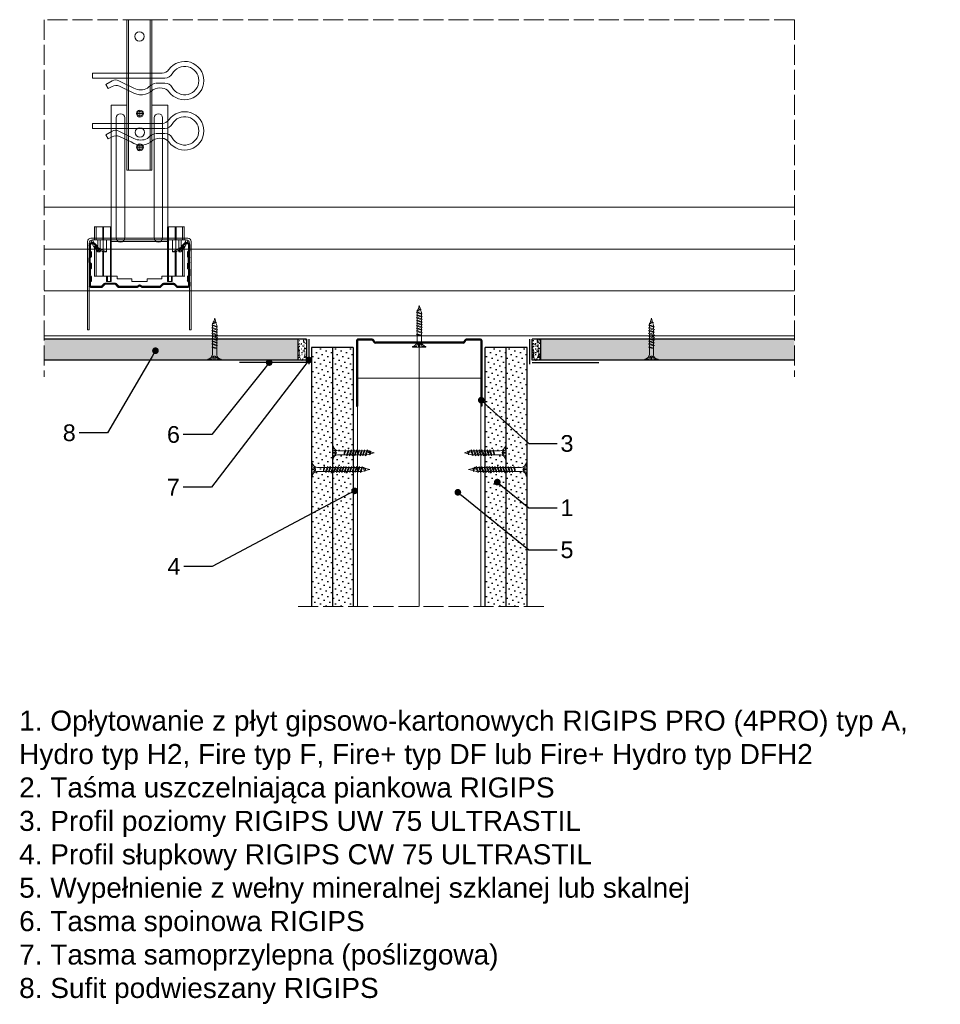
# Model space of a CAD drawing. Header units: millimetres. Extents: x -433 to 2665, y 556 to 2052.
# Tile 3 of 6: x 853 to 1405, y 556 to 1146. Entities that reach past the tile are written whole.
import ezdxf
from ezdxf import colors
from ezdxf.entities.mleader import LeaderData, LeaderLine
from ezdxf.math import Vec2, Vec3

# ---------------------------------------------------------------- set-up
doc = ezdxf.new("R2010")
doc.units = ezdxf.units.MM
doc.linetypes.add('ACAD_ISO02W100', pattern=[15, 12, -3])
for name, color, linetype, lineweight in [('_ISOVER WELNA', 7, 'BATTING', 9), ('_RIGIPS AKCESORIA', 7, 'Continuous', 18), ('_RIGIPS G-K', 7, 'Continuous', 25), ('_RIGIPS PROFIL', 7, 'Continuous', 18), ('KRESKOWANIE', 7, 'Continuous', 9), ('PRZERYWANA', 7, 'ACAD_ISO02W100', 9)]:
    doc.layers.add(name, color=color, linetype=linetype, lineweight=lineweight)
doc.styles.get("Standard").update_dxf_attribs({"font": 'arial.ttf'})
doc.linetypes.add('BATTING', pattern='A,0.00254,-2.54,[134,ltypeshp.shx,S=2.54,R=0,X=-2.54,Y=0],-5.08,[134,ltypeshp.shx,S=2.54,R=180,X=2.54,Y=0],-2.54', length=10.16254)
pattern_1 = [(225, (-1198.1283, -61.4716), (1.122532, -3.367596), [0, -3.175])]
pattern_2 = [(225, (-1094.1283, -61.4716), (1.122532, -3.367596), [0, -3.175])]

# ---------------------------------------------------------------- blocks, each defined once
blk = doc.blocks.new('CD 60 ULTRASTIL')
h = blk.add_hatch()
h.set_pattern_fill('ANSI31', color=256, scale=0.3, style=0)
h.paths.add_polyline_path([(542.88, 684.5, -0.302776), (543.49, 684.5), (544.54, 683.79, 0.148069), (544.85, 683.7), (555.42, 683.7, 0.198912), (555.81, 683.86), (557.38, 685.44, -0.198912), (557.77, 685.6), (563.59, 685.6, -0.198912), (563.98, 685.44), (565.55, 683.86, 0.198912), (565.94, 683.7), (572.18, 683.7, 0.414214), (573.18, 684.7), (573.18, 686.74, 0.198912), (573.02, 687.12), (572.74, 687.4, -0.198912), (572.58, 687.79), (572.58, 689.87, -0.198912), (572.74, 690.26), (573.02, 690.54, 0.198912), (573.18, 690.93), (573.18, 694.47, 0.198912), (573.02, 694.86), (572.74, 695.14, -0.198912), (572.58, 695.53), (572.58, 697.61, -0.198912), (572.74, 698), (573.02, 698.28, 0.198912), (573.18, 698.67), (573.18, 701.47, 0.198912), (573.02, 701.86), (572.74, 702.14, -0.198912), (572.58, 702.53), (572.58, 704.61, -0.198912), (572.74, 705), (573.02, 705.28, 0.198912), (573.18, 705.67), (573.18, 708.9, 0.666128), (570.12, 710.18), (568.55, 708.63), (568.93, 708.24), (570.5, 709.79, -0.666128), (572.63, 708.9), (572.63, 705.9, -0.198912), (572.47, 705.51), (572.19, 705.23, 0.198912), (572.03, 704.84), (572.03, 702.3, 0.198912), (572.19, 701.91), (572.47, 701.63, -0.198912), (572.63, 701.25), (572.63, 698.9, -0.198912), (572.47, 698.51), (572.19, 698.23, 0.198912), (572.03, 697.84), (572.03, 695.3, 0.198912), (572.19, 694.91), (572.47, 694.63, -0.198912), (572.63, 694.25), (572.63, 691.16, -0.198912), (572.47, 690.77), (572.19, 690.49, 0.198912), (572.03, 690.1), (572.03, 687.56, 0.198912), (572.19, 687.17), (572.47, 686.9, -0.198912), (572.63, 686.51), (572.63, 684.7, -0.414214), (572.18, 684.25), (566.17, 684.25, -0.198912), (565.78, 684.41), (564.2, 685.99, 0.198912), (563.82, 686.15), (557.55, 686.15, 0.198912), (557.16, 685.99), (555.58, 684.41, -0.198912), (555.19, 684.25), (545.01, 684.25, -0.148069), (544.71, 684.34), (543.49, 685.16, 0.302776), (542.88, 685.16), (541.65, 684.34, -0.148069), (541.35, 684.25), (531.17, 684.25, -0.198912), (530.78, 684.41), (529.2, 685.99, 0.198912), (528.82, 686.15), (522.55, 686.15, 0.198912), (522.16, 685.99), (520.58, 684.41, -0.198912), (520.19, 684.25), (514.18, 684.25, -0.414214), (513.73, 684.7), (513.73, 686.51, -0.198912), (513.89, 686.9), (514.17, 687.17, 0.198912), (514.33, 687.56), (514.33, 690.1, 0.198912), (514.17, 690.49), (513.89, 690.77, -0.198912), (513.73, 691.16), (513.73, 694.25, -0.198912), (513.89, 694.63), (514.17, 694.91, 0.198912), (514.33, 695.3), (514.33, 697.84, 0.198912), (514.17, 698.23), (513.89, 698.51, -0.198912), (513.73, 698.9), (513.73, 701.25, -0.198912), (513.89, 701.63), (514.17, 701.91, 0.198912), (514.33, 702.3), (514.33, 704.84, 0.198912), (514.17, 705.23), (513.89, 705.51, -0.198912), (513.73, 705.9), (513.73, 708.9, -0.666128), (515.86, 709.79), (517.43, 708.24), (517.81, 708.63), (516.25, 710.18, 0.666128), (513.18, 708.9), (513.18, 705.67, 0.198912), (513.34, 705.28), (513.62, 705, -0.198912), (513.78, 704.61), (513.78, 702.53, -0.198912), (513.62, 702.14), (513.34, 701.86, 0.198912), (513.18, 701.47), (513.18, 698.67, 0.198912), (513.34, 698.28), (513.62, 698, -0.198912), (513.78, 697.61), (513.78, 695.53, -0.198912), (513.62, 695.14), (513.34, 694.86, 0.198912), (513.18, 694.47), (513.18, 690.93, 0.198912), (513.34, 690.54), (513.62, 690.26, -0.198912), (513.78, 689.87), (513.78, 687.79, -0.198912), (513.62, 687.4), (513.34, 687.12, 0.198912), (513.18, 686.74), (513.18, 684.7, 0.414214), (514.18, 683.7), (520.42, 683.7, 0.198912), (520.81, 683.86), (522.38, 685.44, -0.198912), (522.77, 685.6), (528.59, 685.6, -0.198912), (528.98, 685.44), (530.55, 683.86, 0.198912), (530.94, 683.7), (541.51, 683.7, 0.148069), (541.82, 683.79)])
for p, q in [((513.18, 708.9), (513.18, 705.67)), ((513.73, 708.9), (513.73, 705.9)), ((515.86, 709.79), (517.43, 708.24)), ((516.25, 710.18), (517.81, 708.63)), ((517.43, 708.24), (517.81, 708.63)), ((570.12, 710.18), (568.55, 708.63)), ((568.93, 708.24), (568.55, 708.63)), ((570.5, 709.79), (568.93, 708.24)), ((572.63, 708.9), (572.63, 705.9)), ((573.18, 708.9), (573.18, 705.67)), ((513.18, 698.67), (513.18, 701.47)), ((513.34, 705.28), (513.62, 705)), ((513.34, 701.86), (513.62, 702.14)), ((513.78, 704.61), (513.78, 702.53)), ((513.89, 705.51), (514.17, 705.23)), ((513.89, 701.63), (514.17, 701.91)), ((514.33, 704.84), (514.33, 702.3)), ((572.03, 704.84), (572.03, 702.3)), ((572.47, 705.51), (572.19, 705.23)), ((572.47, 701.63), (572.19, 701.91)), ((572.58, 704.61), (572.58, 702.53)), ((573.02, 705.28), (572.74, 705)), ((573.02, 701.86), (572.74, 702.14)), ((573.18, 698.67), (573.18, 701.47)), ((513.34, 698.28), (513.62, 698)), ((513.73, 698.9), (513.73, 701.25)), ((513.78, 697.61), (513.78, 695.53)), ((513.89, 698.51), (514.17, 698.23)), ((514.33, 697.84), (514.33, 695.3)), ((572.03, 697.84), (572.03, 695.3)), ((572.47, 698.51), (572.19, 698.23)), ((572.58, 697.61), (572.58, 695.53)), ((572.63, 698.9), (572.63, 701.25)), ((573.02, 698.28), (572.74, 698)), ((513.18, 694.47), (513.18, 690.93)), ((513.34, 694.86), (513.62, 695.14)), ((513.34, 690.54), (513.62, 690.26)), ((513.73, 694.25), (513.73, 691.16)), ((513.78, 689.87), (513.78, 687.79)), ((513.89, 694.63), (514.17, 694.91)), ((513.89, 690.77), (514.17, 690.49)), ((514.33, 690.1), (514.33, 687.56)), ((572.03, 690.1), (572.03, 687.56)), ((572.47, 694.63), (572.19, 694.91)), ((572.47, 690.77), (572.19, 690.49)), ((572.58, 689.87), (572.58, 687.79)), ((572.63, 694.25), (572.63, 691.16)), ((573.02, 694.86), (572.74, 695.14)), ((573.02, 690.54), (572.74, 690.26)), ((573.18, 694.47), (573.18, 690.93)), ((513.18, 686.74), (513.18, 684.7)), ((513.34, 687.12), (513.62, 687.4)), ((513.73, 686.51), (513.73, 684.7)), ((513.89, 686.9), (514.17, 687.17)), ((514.18, 684.25), (520.19, 684.25)), ((520.58, 684.41), (522.16, 685.99)), ((520.81, 683.86), (522.38, 685.44)), ((522.55, 686.15), (528.82, 686.15)), ((528.59, 685.6), (522.77, 685.6)), ((530.55, 683.86), (528.98, 685.44)), ((530.78, 684.41), (529.2, 685.99)), ((531.17, 684.25), (541.35, 684.25)), ((541.65, 684.34), (542.88, 685.16)), ((541.82, 683.79), (542.88, 684.5)), ((544.71, 684.34), (543.49, 685.16)), ((544.54, 683.79), (543.49, 684.5)), ((545.01, 684.25), (555.19, 684.25)), ((555.58, 684.41), (557.16, 685.99)), ((555.81, 683.86), (557.38, 685.44)), ((557.55, 686.15), (563.82, 686.15)), ((557.77, 685.6), (563.59, 685.6)), ((565.55, 683.86), (563.98, 685.44)), ((565.78, 684.41), (564.2, 685.99)), ((566.17, 684.25), (572.18, 684.25)), ((572.47, 686.9), (572.19, 687.17)), ((572.63, 686.51), (572.63, 684.7)), ((573.02, 687.12), (572.74, 687.4)), ((573.18, 686.74), (573.18, 684.7)), ((514.18, 683.7), (520.42, 683.7)), ((530.94, 683.7), (541.51, 683.7)), ((544.85, 683.7), (555.42, 683.7)), ((565.94, 683.7), (572.18, 683.7))]:
    blk.add_line(p, q)
for centre, radius, start, end in [((514.98, 708.9), 1.8, 45.32514, 180), ((514.98, 708.9), 1.25, 45.32514, 180), ((571.38, 708.9), 1.8, 360, 134.67486), ((571.38, 708.9), 1.25, 360, 134.67486), ((513.73, 705.67), 0.55, 180, 225), ((513.73, 701.47), 0.55, 135, 180), ((513.23, 704.61), 0.55, 0, 45), ((513.23, 702.53), 0.55, 315, 0), ((514.28, 705.9), 0.55, 180, 225), ((514.28, 701.25), 0.55, 135, 180), ((513.78, 704.84), 0.55, 0, 45), ((513.78, 702.3), 0.55, 315, 0), ((572.58, 704.84), 0.55, 135, 180), ((572.58, 702.3), 0.55, 180, 225), ((572.08, 705.9), 0.55, 315, 0), ((572.08, 701.25), 0.55, 0, 45), ((573.13, 704.61), 0.55, 135, 180), ((573.13, 702.53), 0.55, 180, 225), ((572.63, 705.67), 0.55, 315, 0), ((572.63, 701.47), 0.55, 0, 45), ((513.73, 698.67), 0.55, 180, 225), ((513.23, 697.61), 0.55, 360, 45), ((514.28, 698.9), 0.55, 180, 225), ((513.78, 697.84), 0.55, 0, 45), ((572.58, 697.84), 0.55, 135, 180), ((572.08, 698.9), 0.55, 315, 0), ((573.13, 697.61), 0.55, 135, 180), ((572.63, 698.67), 0.55, 315, 0), ((513.73, 694.47), 0.55, 135, 180), ((513.73, 690.93), 0.55, 180, 225), ((513.23, 695.53), 0.55, 315, 0), ((513.23, 689.87), 0.55, 0, 45), ((514.28, 694.25), 0.55, 135, 180), ((514.28, 691.16), 0.55, 180, 225), ((513.78, 695.3), 0.55, 315, 0), ((513.78, 690.1), 0.55, 360, 45), ((572.58, 695.3), 0.55, 180, 225), ((572.58, 690.1), 0.55, 135, 180), ((572.08, 694.25), 0.55, 0, 45), ((572.08, 691.16), 0.55, 315, 0), ((573.13, 695.53), 0.55, 180, 225), ((573.13, 689.87), 0.55, 135, 180), ((572.63, 694.47), 0.55, 0, 45), ((572.63, 690.93), 0.55, 315, 0), ((513.73, 686.74), 0.55, 135, 180), ((514.18, 684.7), 1, 180, 270), ((513.23, 687.79), 0.55, 315, 0), ((514.28, 686.51), 0.55, 135, 180), ((514.18, 684.7), 0.45, 180, 270), ((513.78, 687.56), 0.55, 315, 360), ((520.19, 684.8), 0.55, 270, 315), ((520.42, 684.25), 0.55, 270, 315), ((522.55, 685.6), 0.55, 90, 135), ((522.77, 685.05), 0.55, 90, 135), ((528.59, 685.05), 0.55, 45, 90), ((528.82, 685.6), 0.55, 45, 90), ((530.94, 684.25), 0.55, 225, 270), ((531.17, 684.8), 0.55, 225, 270), ((541.35, 684.8), 0.55, 270, 303.69007), ((541.51, 684.25), 0.55, 270, 303.69007), ((543.18, 684.7), 0.55, 56.30993, 123.69007), ((543.18, 684.04), 0.55, 56.30993, 123.69007), ((544.85, 684.25), 0.55, 236.30993, 270), ((545.01, 684.8), 0.55, 236.30993, 270), ((555.19, 684.8), 0.55, 270, 315), ((555.42, 684.25), 0.55, 270, 315), ((557.55, 685.6), 0.55, 90, 135), ((557.77, 685.05), 0.55, 90, 135), ((563.59, 685.05), 0.55, 45, 90), ((563.82, 685.6), 0.55, 45, 90), ((565.94, 684.25), 0.55, 225, 270), ((566.17, 684.8), 0.55, 225, 270), ((572.58, 687.56), 0.55, 180, 225), ((572.18, 684.7), 1, 270, 0), ((572.18, 684.7), 1, 270, 360), ((572.18, 684.7), 0.45, 270, 360), ((572.08, 686.51), 0.55, 360, 45), ((573.13, 687.79), 0.55, 180, 225), ((572.63, 686.74), 0.55, 360, 45)]:
    blk.add_arc(centre, radius, start, end)
blk = doc.blocks.new('wieszak noniuszowy widok')
for p, q in [((367.75, 93.63), (382.75, 93.63)), ((367.75, 3.63), (367.75, 93.63)), ((368.75, 3.63), (368.75, 93.63)), ((381.75, 3.63), (381.75, 93.63)), ((382.75, 3.63), (382.75, 93.63)), ((367.75, 42.47), (358.34, 42.47)), ((358.34, -30.29), (358.34, 42.47)), ((392.15, 42.47), (382.75, 42.47)), ((392.15, 42.47), (392.15, -30.29)), ((392.15, 42.47), (392.15, -30.29)), ((372.87, 37.38), (376.99, 37.38)), ((374.93, 39.42), (374.93, 35.32)), ((361.34, -36.95), (361.34, 34.79)), ((361.34, 34.79), (361.34, -36.95)), ((366.47, 34.79), (366.47, -36.95)), ((366.47, -36.95), (366.47, 34.79)), ((384.02, -36.95), (384.02, 34.79)), ((384.02, 34.79), (384.02, -36.95)), ((389.14, 34.79), (389.14, -36.95)), ((389.14, 34.79), (389.14, -36.95)), ((374.93, 19.27), (374.93, 15.17)), ((372.87, 17.23), (376.99, 17.23)), ((367.75, 3.63), (382.75, 3.63)), ((348.22, -30.29), (358.37, -30.29)), ((348.44, -30.29), (348.44, -38.17)), ((349.43, -30.29), (349.43, -38.17)), ((353.28, -30.29), (353.28, -38.17)), ((353.8, -30.29), (353.8, -38.17)), ((357.85, -30.29), (357.85, -63.08)), ((358.37, -30.29), (358.37, -63.08)), ((392.13, -30.29), (392.13, -63.08)), ((392.15, -30.29), (392.15, -60.01)), ((392.15, -30.29), (392.15, -60.01)), ((402.37, -30.29), (392.16, -30.29)), ((392.64, -30.29), (392.64, -63.08)), ((396.7, -30.29), (396.7, -38.17)), ((397.21, -30.29), (397.21, -38.17)), ((401.07, -30.29), (401.07, -38.17)), ((402.06, -30.29), (402.06, -38.17)), ((348.13, -38.17), (355.47, -38.17)), ((350.32, -38.17), (350.32, -45.34)), ((351.68, -45.34), (351.68, -38.17)), ((353.44, -45.34), (353.44, -38.17)), ((355.47, -38.17), (355.47, -45.34)), ((395.03, -45.34), (395.03, -38.17)), ((395.03, -38.17), (402.39, -38.17)), ((397.05, -38.17), (397.05, -45.34)), ((398.82, -38.17), (398.82, -45.34)), ((400.18, -45.34), (400.18, -38.17)), ((348.11, -42.32), (348.14, -42.29)), ((348.11, -42.37), (348.11, -42.32)), ((348.12, -42.43), (348.11, -42.37)), ((348.15, -42.51), (348.12, -42.43)), ((348.14, -42.29), (348.17, -42.28)), ((348.19, -42.61), (348.15, -42.51)), ((348.17, -42.28), (348.23, -42.28)), ((349.22, -42.28), (348.19, -42.28)), ((348.26, -42.72), (348.19, -42.61)), ((348.23, -42.28), (348.31, -42.3)), ((348.34, -42.84), (348.26, -42.72)), ((348.31, -42.3), (348.41, -42.34)), ((348.45, -43), (348.34, -42.84)), ((348.41, -42.34), (348.53, -42.39)), ((348.44, -42.99), (348.44, -60.01)), ((348.58, -43.18), (348.45, -43)), ((349.57, -43.07), (348.5, -43.07)), ((348.53, -42.39), (348.66, -42.46)), ((348.72, -43.37), (348.58, -43.18)), ((348.66, -42.46), (348.81, -42.54)), ((348.89, -43.59), (348.72, -43.37)), ((348.81, -42.54), (348.96, -42.63)), ((349.08, -43.83), (348.89, -43.59)), ((348.96, -42.63), (349.14, -42.73)), ((349.28, -44.08), (349.08, -43.83)), ((349.15, -42.29), (349.13, -42.32)), ((349.13, -42.32), (349.13, -42.36)), ((349.13, -42.36), (349.14, -42.41)), ((349.14, -42.41), (349.16, -42.47)), ((349.14, -42.73), (349.38, -42.88)), ((349.18, -42.28), (349.15, -42.29)), ((349.16, -42.47), (349.19, -42.54)), ((349.22, -42.28), (349.18, -42.28)), ((349.19, -42.54), (349.24, -42.62)), ((349.28, -42.28), (349.22, -42.28)), ((349.24, -42.62), (349.3, -42.71)), ((349.34, -42.29), (349.28, -42.28)), ((349.49, -44.34), (349.28, -44.08)), ((349.3, -42.71), (349.44, -42.91)), ((349.43, -42.32), (349.34, -42.29)), ((349.38, -42.88), (349.66, -43.05)), ((349.52, -42.35), (349.43, -42.32)), ((349.43, -42.9), (349.43, -60.01)), ((349.44, -42.91), (349.55, -43.05)), ((349.72, -44.62), (349.49, -44.34)), ((349.62, -42.4), (349.52, -42.35)), ((349.55, -43.05), (349.68, -43.2)), ((349.74, -42.46), (349.62, -42.4)), ((349.66, -43.05), (349.96, -43.25)), ((350.92, -43.07), (349.68, -43.07)), ((349.68, -43.2), (349.82, -43.37)), ((350.01, -44.98), (349.72, -44.62)), ((349.88, -42.52), (349.74, -42.46)), ((349.82, -43.37), (349.98, -43.56)), ((350.03, -42.6), (349.88, -42.52)), ((349.96, -43.25), (350.28, -43.46)), ((349.98, -43.56), (350.15, -43.76)), ((350.32, -45.34), (350.01, -44.98)), ((350.2, -42.69), (350.03, -42.6)), ((350.15, -43.76), (350.34, -43.96)), ((350.38, -42.79), (350.2, -42.69)), ((350.28, -43.46), (350.63, -43.68)), ((351.68, -45.34), (350.32, -45.34)), ((350.34, -43.96), (350.54, -44.17)), ((350.58, -42.89), (350.38, -42.79)), ((350.54, -44.17), (350.75, -44.4)), ((350.78, -43), (350.58, -42.89)), ((350.63, -43.68), (350.99, -43.91)), ((350.75, -44.4), (350.97, -44.63)), ((351, -43.12), (350.78, -43)), ((350.97, -44.63), (351.19, -44.86)), ((350.99, -43.91), (351.36, -44.14)), ((351.23, -43.25), (351, -43.12)), ((351.19, -44.86), (351.43, -45.11)), ((351.48, -43.37), (351.23, -43.25)), ((351.36, -44.14), (351.74, -44.37)), ((351.43, -45.11), (351.68, -45.34)), ((351.99, -43.64), (351.48, -43.37)), ((351.74, -44.37), (352.07, -44.57)), ((352.52, -43.92), (351.99, -43.64)), ((352.07, -44.57), (352.41, -44.78)), ((352.41, -44.78), (352.77, -44.98)), ((353.08, -44.19), (352.52, -43.92)), ((352.77, -44.98), (353.14, -45.18)), ((353.43, -44.35), (353.08, -44.19)), ((353.14, -45.18), (353.28, -45.26)), ((353.28, -45.26), (353.36, -45.3)), ((353.28, -45.26), (353.28, -60.01)), ((353.36, -45.3), (353.44, -45.34)), ((353.8, -44.52), (353.43, -44.35)), ((355.47, -45.34), (353.44, -45.34)), ((354.66, -44.92), (353.8, -44.52)), ((353.8, -44.52), (353.8, -60.01)), ((355.47, -45.34), (354.66, -44.92)), ((395.84, -44.92), (395.03, -45.34)), ((395.03, -45.34), (397.05, -45.34)), ((396.7, -44.52), (395.84, -44.92)), ((397.07, -44.35), (396.7, -44.52)), ((396.7, -44.52), (396.7, -60.01)), ((397.05, -45.34), (397.13, -45.3)), ((397.42, -44.19), (397.07, -44.35)), ((397.13, -45.3), (397.21, -45.26)), ((397.21, -45.26), (397.36, -45.18)), ((397.21, -45.26), (397.21, -60.01)), ((397.36, -45.18), (397.73, -44.98)), ((397.98, -43.92), (397.42, -44.19)), ((397.73, -44.98), (398.09, -44.78)), ((398.51, -43.64), (397.98, -43.92)), ((398.09, -44.78), (398.43, -44.57)), ((398.43, -44.57), (398.76, -44.37)), ((399.02, -43.37), (398.51, -43.64)), ((398.76, -44.37), (399.13, -44.14)), ((398.82, -45.34), (399.07, -45.11)), ((398.82, -45.34), (400.18, -45.34)), ((399.26, -43.25), (399.02, -43.37)), ((399.07, -45.11), (399.3, -44.86)), ((399.13, -44.14), (399.51, -43.91)), ((399.49, -43.12), (399.26, -43.25)), ((399.3, -44.86), (399.53, -44.63)), ((399.71, -43), (399.49, -43.12)), ((399.51, -43.91), (399.87, -43.68)), ((399.53, -44.63), (399.74, -44.4)), ((399.58, -43.07), (400.82, -43.07)), ((399.92, -42.89), (399.71, -43)), ((399.74, -44.4), (399.96, -44.17)), ((399.87, -43.68), (400.21, -43.46)), ((400.12, -42.79), (399.92, -42.89)), ((399.96, -44.17), (400.16, -43.96)), ((400.3, -42.69), (400.12, -42.79)), ((400.16, -43.96), (400.35, -43.76)), ((400.49, -44.98), (400.18, -45.34)), ((400.21, -43.46), (400.54, -43.25)), ((400.46, -42.6), (400.3, -42.69)), ((400.35, -43.76), (400.52, -43.56)), ((400.62, -42.52), (400.46, -42.6)), ((400.78, -44.62), (400.49, -44.98)), ((400.52, -43.56), (400.68, -43.37)), ((400.54, -43.25), (400.84, -43.05)), ((400.76, -42.46), (400.62, -42.52)), ((400.68, -43.37), (400.82, -43.2)), ((400.88, -42.4), (400.76, -42.46)), ((401.01, -44.34), (400.78, -44.62)), ((400.82, -43.2), (400.95, -43.05)), ((400.84, -43.05), (401.12, -42.88)), ((400.98, -42.35), (400.88, -42.4)), ((400.93, -43.07), (402, -43.07)), ((400.95, -43.05), (401.06, -42.91)), ((401.07, -42.32), (400.98, -42.35)), ((401.22, -44.08), (401.01, -44.34)), ((401.06, -42.91), (401.2, -42.71)), ((401.15, -42.29), (401.07, -42.32)), ((401.07, -42.9), (401.07, -60.01)), ((401.12, -42.88), (401.36, -42.73)), ((401.22, -42.28), (401.15, -42.29)), ((401.2, -42.71), (401.26, -42.62)), ((401.27, -42.28), (401.22, -42.28)), ((401.42, -43.83), (401.22, -44.08)), ((401.26, -42.62), (401.3, -42.54)), ((401.32, -42.28), (401.27, -42.28)), ((401.27, -42.28), (402.31, -42.28)), ((401.3, -42.54), (401.34, -42.47)), ((401.35, -42.29), (401.32, -42.28)), ((401.34, -42.47), (401.36, -42.41)), ((401.36, -42.32), (401.35, -42.29)), ((401.37, -42.36), (401.36, -42.32)), ((401.36, -42.41), (401.37, -42.36)), ((401.36, -42.73), (401.54, -42.63)), ((401.61, -43.59), (401.42, -43.83)), ((401.54, -42.63), (401.69, -42.54)), ((401.77, -43.37), (401.61, -43.59)), ((401.69, -42.54), (401.84, -42.46)), ((401.92, -43.18), (401.77, -43.37)), ((401.84, -42.46), (401.97, -42.39)), ((402.05, -43), (401.92, -43.18)), ((401.97, -42.39), (402.09, -42.34)), ((402.16, -42.84), (402.05, -43)), ((402.06, -42.99), (402.06, -60.01)), ((402.09, -42.34), (402.18, -42.3)), ((402.24, -42.72), (402.16, -42.84)), ((402.18, -42.3), (402.26, -42.28)), ((402.3, -42.61), (402.24, -42.72)), ((402.26, -42.28), (402.33, -42.28)), ((402.35, -42.51), (402.3, -42.61)), ((402.33, -42.28), (402.36, -42.29)), ((402.38, -42.43), (402.35, -42.51)), ((402.36, -42.29), (402.39, -42.32)), ((402.39, -42.37), (402.38, -42.43)), ((402.39, -42.32), (402.39, -42.37)), ((348.11, -60.01), (361.93, -60.01)), ((355.57, -63.08), (355.57, -60.01)), ((357.85, -63.08), (355.57, -63.08)), ((356.08, -63.08), (355.57, -63.08)), ((356.08, -60.01), (356.08, -63.08)), ((356.08, -63.08), (358.37, -63.08)), ((358.37, -63.08), (357.85, -63.08)), ((361.93, -60.01), (361.93, -61.55)), ((361.93, -60.01), (361.93, -61.55)), ((370.64, -61.55), (361.93, -61.55)), ((370.64, -61.55), (370.64, -63.08)), ((370.64, -61.55), (370.64, -63.08)), ((379.86, -63.08), (370.64, -63.08)), ((370.64, -63.08), (379.86, -63.08)), ((388.57, -61.55), (379.86, -61.55)), ((379.86, -61.55), (379.86, -63.08)), ((379.86, -61.55), (379.86, -63.08)), ((388.57, -60.01), (388.57, -61.55)), ((402.39, -60.01), (388.57, -60.01)), ((388.57, -60.01), (388.57, -61.55)), ((392.13, -63.08), (394.42, -63.08)), ((392.64, -63.08), (392.13, -63.08)), ((394.93, -63.08), (392.64, -63.08)), ((394.42, -63.08), (394.42, -60.01)), ((394.93, -63.08), (394.42, -63.08)), ((394.93, -60.01), (394.93, -63.08))]:
    blk.add_line(p, q)
for centre, radius in [((375.25, 83.63), 2.81), ((374.93, 37.38), 2.06), ((374.93, 37.38), 1.46), ((374.93, 26.11), 2.81), ((374.93, 17.23), 2.06), ((374.93, 17.23), 1.46)]:
    blk.add_circle(centre, radius)
for centre, start, end in [((363.91, 34.79), 0, 180), ((386.58, 34.79), 0, 180), ((363.91, -36.95), 180, 0), ((386.58, -36.95), 180, 0)]:
    blk.add_arc(centre, 2.56, start, end)
blk = doc.blocks.new('klamra')
at = {"layer": '_RIGIPS AKCESORIA'}
for p, q in [((6828.19, 2764.92), (6828.19, 2806.53)), ((6831.19, 2764.92), (6831.19, 2808.19)), ((6834.19, 2802.92), (6834.19, 2808.19)), ((6832.87, 2780.55), (6837.19, 2789.57)), ((6839.31, 2788.09), (6836.06, 2780.95)), ((6832.86, 2776.63), (6835, 2772.92)), ((6836.19, 2776.54), (6837.38, 2774.29)), ((6835, 2772.92), (6837.38, 2774.29)), ((6831.19, 2764.92), (6828.19, 2764.92))]:
    blk.add_line(p, q, dxfattribs=at)
for centre, radius, start, end in [((6832.69, 2820.02), 11.5, 305.1527, 234.8473), ((6832.69, 2820.02), 8.5, 298.7822, 241.2178), ((6826.19, 2808.19), 5, 0, 61.2178), ((6839.19, 2808.19), 5, 118.7822, 180), ((6823.19, 2806.53), 5, 0, 54.8473), ((6845.23, 2805.18), 8.16, 170.44363, 210.28469), ((6842.19, 2806.53), 5, 125.1527, 180), ((6843.93, 2805.32), 10.09, 195.26529, 228.13081), ((6831.19, 2793.92), 10, 324.31316, 45.573), ((6829.23, 2793.69), 8.97, 332.63871, 27.36129), ((6835.87, 2778.58), 3.59, 146.84138, 212.97155), ((6840.61, 2778.88), 5, 155.51094, 207.86223)]:
    blk.add_arc(centre, radius, start, end, dxfattribs=at)
blk = doc.blocks.new('TN 25')
at = {"layer": '_RIGIPS AKCESORIA'}
for p, q in [((0, -0.84), (0, 7.16)), ((0, 7.16), (0.46, 7.16)), ((0.46, 7.16), (0.46, 4.78)), ((0.46, 4.78), (0, 4.78)), ((0, 3.5), (1.77, 3.5)), ((0, 2.83), (1.77, 2.83)), ((0.46, 1.64), (0, 1.64)), ((0.46, -0.84), (0.46, 1.64)), ((1.77, 3.5), (1.77, 4.2)), ((1.77, 2.83), (1.77, 2.18)), ((3.02, 4.46), (8.47, 4.46)), ((7.49, 2.01), (3.55, 2.01)), ((7.12, 4.46), (7.12, 3.18)), ((8.03, 2.01), (7.12, 4.46)), ((7.12, 3.18), (7.65, 1.53)), ((7.65, 1.53), (8.03, 2.01)), ((9.41, 2.01), (8.03, 2.01)), ((8.47, 4.46), (8.79, 5)), ((9.61, 1.51), (8.47, 4.46)), ((8.79, 5), (9.93, 2.01)), ((9, 4.46), (10.1, 4.46)), ((9.93, 2.01), (9.61, 1.51)), ((11.04, 2.01), (9.93, 2.01)), ((10.1, 4.46), (10.41, 5)), ((11.23, 1.51), (10.1, 4.46)), ((10.41, 5), (11.56, 2.01)), ((10.62, 4.46), (11.67, 4.46)), ((11.56, 2.01), (11.23, 1.51)), ((12.61, 2.01), (11.56, 2.01)), ((11.67, 4.46), (11.99, 5)), ((12.81, 1.51), (11.67, 4.46)), ((11.99, 5), (13.14, 2.01)), ((12.2, 4.46), (13.21, 4.46)), ((13.14, 2.01), (12.81, 1.51)), ((14.15, 2.01), (13.14, 2.01)), ((13.21, 4.46), (13.52, 5)), ((14.34, 1.51), (13.21, 4.46)), ((13.52, 5), (14.67, 2.01)), ((13.73, 4.46), (14.8, 4.46)), ((14.67, 2.01), (14.34, 1.51)), ((15.74, 2.01), (14.67, 2.01)), ((14.8, 4.46), (15.12, 5)), ((15.94, 1.51), (14.8, 4.46)), ((15.12, 5), (16.26, 2.01)), ((15.33, 4.46), (16.42, 4.46)), ((16.26, 2.01), (15.94, 1.51)), ((17.36, 2.01), (16.26, 2.01)), ((16.42, 4.46), (16.73, 5)), ((17.55, 1.51), (16.42, 4.46)), ((16.73, 5), (17.88, 2.01)), ((16.94, 4.46), (17.99, 4.46)), ((17.88, 2.01), (17.55, 1.51)), ((18.93, 2.01), (17.88, 2.01)), ((17.99, 4.46), (18.31, 5)), ((19.13, 1.51), (17.99, 4.46)), ((18.31, 5), (19.45, 2.01)), ((18.52, 4.46), (19.68, 4.46)), ((19.45, 2.01), (19.13, 1.51)), ((19.45, 2.01), (20.62, 2.01)), ((19.68, 4.46), (20, 5)), ((20.82, 1.51), (19.68, 4.46)), ((20, 5), (21.14, 2.01)), ((20.21, 4.46), (20.7, 4.46)), ((20.7, 4.46), (22.28, 3.98)), ((21.14, 2.01), (20.82, 1.51)), ((21.14, 2.01), (21.81, 2.12)), ((21.85, 1.83), (21.67, 3.28)), ((21.67, 3.28), (22.14, 2.4)), ((22.14, 2.4), (21.85, 1.83)), ((22.7, 2.36), (22.14, 2.4)), ((22.28, 3.98), (22.56, 4.37)), ((22.7, 2.36), (22.28, 3.98)), ((22.56, 4.37), (23.03, 2.71)), ((23.03, 2.71), (22.7, 2.36)), ((22.71, 3.85), (25, 3.24)), ((25, 3.24), (23.03, 2.71)), ((0, -0.84), (0.46, -0.84))]:
    blk.add_line(p, q, dxfattribs=at)
for centre, major_axis, ratio, start_param, end_param in [((3.09, 7.67), (0.17, 3.2), 0.826134, 1.773653, 3.180586), ((-0.04, 0.9), (0, 3.93), 0.848176, -0.720942, -0.151112), ((3.37, -1.57), (0.28, 3.57), 0.832181, 0.035984, 1.430787), ((-2.73, 15.91), (0, 14.76), 0.848176, 3.399396, 3.475072), ((0.59, 4.62), (0, 2.81), 0.848176, 3.475072, 3.862535), ((1.66, 3.18), (0, 0.895), 0.848176, -1.552777, -0.720942), ((1.66, 3.18), (0, 0.895), 0.848176, 3.862535, 4.730408)]:
    blk.add_ellipse(centre, major_axis=major_axis, ratio=ratio, start_param=start_param, end_param=end_param, dxfattribs=at)
blk = doc.blocks.new('Lacznik krzyzowy (widok1)')
at = {"layer": '_RIGIPS AKCESORIA', "extrusion": (0, 0, -1)}
for p, q in [((0, 36.5), (0, 89.5)), ((1, 88.5), (1, 36.5)), ((2, 91.5), (60, 91.5)), ((2.08, 90.11), (3, 90.5)), ((3.61, 86.42), (2.08, 90.11)), ((3, 90.5), (4.53, 86.8)), ((14, 89.5, 30), (14, 90.5, 30)), ((48, 89.5, 30), (14, 89.5, 30)), ((48, 90.5, 30), (48, 89.5, 30)), ((57.47, 86.8), (59, 90.5)), ((59.92, 90.11), (58.39, 86.42)), ((59, 90.5), (59.92, 90.11)), ((61, 36.5), (61, 88.5)), ((62, 89.5), (62, 36.5)), ((4.53, 86.8), (3.61, 86.42)), ((58.39, 86.42), (57.47, 86.8)), ((1, 36.5), (0, 36.5)), ((62, 36.5), (61, 36.5))]:
    blk.add_line(p, q, dxfattribs=at)
at = {"layer": '_RIGIPS AKCESORIA'}
blk.add_line((59, 90.5), (3, 90.5), dxfattribs=at)
at = {"layer": '_RIGIPS AKCESORIA', "extrusion": (0, 0, -1)}
for centre, start, end in [((-2, 89.5), 0, 90), ((-3, 88.5), 0, 90), ((-3, 88.5), 0, 90), ((-59, 88.5), 90, 180), ((-59, 88.5), 90, 180), ((-60, 89.5), 90, 180)]:
    blk.add_arc(centre, 2, start, end, dxfattribs=at)
blk = doc.blocks.new('UW 75 ULTRASTIL')
h = blk.add_hatch()
h.set_pattern_fill('ANSI31', color=256, scale=0.5, style=0)
h.paths.add_polyline_path([(-11.93, 0.56), (-11.6, 1.24, -0.286951), (-10.7, 1.8), (10.18, 1.8), (41.3, 1.8, -0.286951), (42.2, 1.24), (42.53, 0.56, 0.286951), (43.43, 0), (52, 0, 0.414214), (52.8, 0.8), (52.8, 40), (52.25, 40), (52.25, 0.8, -0.414214), (52, 0.55), (43.77, 0.55, -0.286951), (42.87, 1.11), (42.54, 1.79, 0.286951), (41.64, 2.35), (-11.04, 2.35, 0.286951), (-11.94, 1.79), (-12.27, 1.11, -0.286951), (-13.17, 0.55), (-21.4, 0.55, -0.414214), (-21.65, 0.8), (-21.65, 40), (-22.2, 40), (-22.2, 0.8, 0.414214), (-21.4, 0), (-12.83, 0, 0.286951)])
for p, q in [((-22.2, 0.8), (-22.2, 40)), ((-22.2, 40), (-21.65, 40)), ((-21.65, 0.8), (-21.65, 40)), ((52.25, 0.8), (52.25, 40)), ((52.8, 40), (52.25, 40)), ((52.8, 0.8), (52.8, 40)), ((-21.4, 0.55), (-13.17, 0.55)), ((-21.4, 0), (-12.83, 0)), ((-12.27, 1.11), (-11.94, 1.79)), ((-11.93, 0.56), (-11.6, 1.24)), ((-11.04, 2.35), (41.64, 2.35)), ((-10.7, 1.8), (41.3, 1.8)), ((42.53, 0.56), (42.2, 1.24)), ((42.87, 1.11), (42.54, 1.79)), ((43.43, 0), (52, 0)), ((43.77, 0.55), (52, 0.55))]:
    blk.add_line(p, q)
for centre, radius, start, end in [((-21.4, 0.8), 0.8, 180, 270), ((-21.4, 0.8), 0.25, 180, 270), ((-13.17, 1.55), 1, 270, 334.04349), ((-12.83, 1), 1, 270, 334.04349), ((-11.04, 1.35), 1, 90, 154.04349), ((-10.7, 0.8), 1, 90, 154.04349), ((41.3, 0.8), 1, 25.95651, 90), ((41.64, 1.35), 1, 25.95651, 90), ((43.43, 1), 1, 205.95651, 270), ((43.77, 1.55), 1, 205.95651, 270), ((52, 0.8), 0.8, 270, 0), ((52, 0.8), 0.25, 270, 0)]:
    blk.add_arc(centre, radius, start, end)
blk = doc.blocks.new('TN 35')
at = {"layer": '_RIGIPS AKCESORIA'}
for p, q in [((0, -0.84), (0, 7.16)), ((0, 7.16), (0.46, 7.16)), ((0.46, 7.16), (0.46, 4.78)), ((0.46, 4.78), (0, 4.78)), ((0, 3.5), (1.77, 3.5)), ((0, 2.83), (1.77, 2.83)), ((0.46, 1.64), (0, 1.64)), ((0.46, -0.84), (0.46, 1.64)), ((1.77, 3.5), (1.77, 4.2)), ((1.77, 2.83), (1.77, 2.18)), ((3.02, 4.46), (8.47, 4.46)), ((7.49, 2.01), (3.55, 2.01)), ((7.12, 4.46), (7.12, 3.18)), ((8.03, 2.01), (7.12, 4.46)), ((7.12, 3.18), (7.65, 1.53)), ((7.65, 1.53), (8.03, 2.01)), ((9.41, 2.01), (8.03, 2.01)), ((8.47, 4.46), (8.79, 5)), ((9.61, 1.51), (8.47, 4.46)), ((8.79, 5), (9.93, 2.01)), ((9, 4.46), (10.1, 4.46)), ((9.93, 2.01), (9.61, 1.51)), ((11.04, 2.01), (9.93, 2.01)), ((10.1, 4.46), (10.41, 5)), ((11.23, 1.51), (10.1, 4.46)), ((10.41, 5), (11.56, 2.01)), ((10.62, 4.46), (11.67, 4.46)), ((11.56, 2.01), (11.23, 1.51)), ((12.61, 2.01), (11.56, 2.01)), ((11.67, 4.46), (11.99, 5)), ((12.81, 1.51), (11.67, 4.46)), ((11.99, 5), (13.14, 2.01)), ((12.2, 4.46), (13.21, 4.46)), ((13.14, 2.01), (12.81, 1.51)), ((14.15, 2.01), (13.14, 2.01)), ((13.21, 4.46), (13.52, 5)), ((14.34, 1.51), (13.21, 4.46)), ((13.52, 5), (14.67, 2.01)), ((13.73, 4.46), (14.8, 4.46)), ((14.67, 2.01), (14.34, 1.51)), ((15.74, 2.01), (14.67, 2.01)), ((14.8, 4.46), (15.12, 5)), ((15.94, 1.51), (14.8, 4.46)), ((15.12, 5), (16.26, 2.01)), ((15.33, 4.46), (16.42, 4.46)), ((16.26, 2.01), (15.94, 1.51)), ((17.36, 2.01), (16.26, 2.01)), ((16.42, 4.46), (16.73, 5)), ((17.55, 1.51), (16.42, 4.46)), ((16.73, 5), (17.88, 2.01)), ((16.94, 4.46), (17.99, 4.46)), ((17.88, 2.01), (17.55, 1.51)), ((18.93, 2.01), (17.84, 2.01)), ((17.99, 4.46), (18.31, 5)), ((19.13, 1.51), (17.99, 4.46)), ((18.31, 5), (19.45, 2.01)), ((18.52, 4.46), (19.57, 4.46)), ((19.45, 2.01), (19.13, 1.51)), ((20.51, 2.01), (19.41, 2.01)), ((19.57, 4.46), (19.88, 5)), ((20.7, 1.51), (19.57, 4.46)), ((19.88, 5), (21.03, 2.01)), ((20.09, 4.46), (21.14, 4.46)), ((21.03, 2.01), (20.7, 1.51)), ((22.08, 2.01), (20.99, 2.01)), ((21.14, 4.46), (21.46, 5)), ((22.28, 1.51), (21.14, 4.46)), ((21.46, 5), (22.6, 2.01)), ((21.67, 4.46), (22.72, 4.46)), ((22.6, 2.01), (22.28, 1.51)), ((23.66, 2.01), (22.56, 2.01)), ((22.72, 4.46), (23.03, 5)), ((23.85, 1.51), (22.72, 4.46)), ((23.03, 5), (24.18, 2.01)), ((23.24, 4.46), (24.29, 4.46)), ((24.18, 2.01), (23.85, 1.51)), ((25.23, 2.01), (24.14, 2.01)), ((24.29, 4.46), (24.61, 5)), ((25.43, 1.51), (24.29, 4.46)), ((24.61, 5), (25.75, 2.01)), ((24.81, 4.46), (25.87, 4.46)), ((25.75, 2.01), (25.43, 1.51)), ((26.81, 2.01), (25.71, 2.01)), ((25.87, 4.46), (26.18, 5)), ((27, 1.51), (25.87, 4.46)), ((26.18, 5), (27.33, 2.01)), ((26.39, 4.46), (27.44, 4.46)), ((27.33, 2.01), (27, 1.51)), ((28.38, 2.01), (27.33, 2.01)), ((27.44, 4.46), (27.76, 5)), ((28.58, 1.51), (27.44, 4.46)), ((27.76, 5), (28.9, 2.01)), ((27.96, 4.46), (29.13, 4.46)), ((28.9, 2.01), (28.58, 1.51)), ((28.9, 2.01), (30.07, 2.01)), ((29.13, 4.46), (29.45, 5)), ((30.27, 1.51), (29.13, 4.46)), ((29.45, 5), (30.59, 2.01)), ((29.65, 4.46), (30.15, 4.46)), ((30.15, 4.46), (31.73, 3.98)), ((30.59, 2.01), (30.27, 1.51)), ((30.59, 2.01), (31.26, 2.12)), ((31.3, 1.83), (31.12, 3.28)), ((31.12, 3.28), (31.59, 2.4)), ((31.59, 2.4), (31.3, 1.83)), ((32.15, 2.36), (31.59, 2.4)), ((31.73, 3.98), (32.01, 4.37)), ((32.15, 2.36), (31.73, 3.98)), ((32.01, 4.37), (32.48, 2.71)), ((32.48, 2.71), (32.15, 2.36)), ((32.16, 3.85), (35, 3.24)), ((35, 3.24), (32.48, 2.71)), ((0, -0.84), (0.46, -0.84))]:
    blk.add_line(p, q, dxfattribs=at)
for centre, major_axis, ratio, start_param, end_param in [((3.09, 7.67), (0.17, 3.2), 0.826134, 1.773653, 3.180586), ((-0.04, 0.9), (0, 3.93), 0.848176, -0.720942, -0.151112), ((3.37, -1.57), (0.28, 3.57), 0.832181, 0.035984, 1.430787), ((-2.73, 15.91), (0, 14.76), 0.848176, 3.399396, 3.475072), ((0.59, 4.62), (0, 2.81), 0.848176, 3.475072, 3.862535), ((1.66, 3.18), (0, 0.895), 0.848176, -1.552777, -0.720942), ((1.66, 3.18), (0, 0.895), 0.848176, 3.862535, 4.730408)]:
    blk.add_ellipse(centre, major_axis=major_axis, ratio=ratio, start_param=start_param, end_param=end_param, dxfattribs=at)
blk = doc.blocks.new('_Dot')
at = {"color": 0, "linetype": 'ByBlock', "lineweight": -2}
blk.add_line((-0.5, 0), (-1, 0), dxfattribs=at)
at = {"color": 0, "linetype": 'ByBlock', "const_width": 0.5}
blk.add_lwpolyline([(-0.25, 0, 1), (0.25, 0, 1)], format="xyb", close=True, dxfattribs=at)

msp = doc.modelspace()

# ---------------------------------------------------------------- hatches: boundary and pattern name
at = {"layer": '_RIGIPS G-K'}
h = msp.add_hatch(dxfattribs=at)
h.set_pattern_fill('AR-SAND', color=256, scale=0.05, angle=270, style=0)
h.set_pattern_definition([(307.5, (-413.9821, 2604.8711), (2.4470662, 0.0800016), [0, -1.9304, 0, -2.159, 0, -2.06375]), (277.5, (-413.982, 2604.871), (3.5841255, -2.2476164), [0, -1.0414, 0, -1.7399, 0, -0.66675]), (237.5, (-413.9821, 2606.4332), (0.007186, -3.9549619), [0, -0.635, 0, -2.286, 0, -2.9845]), (227.5, (-413.982, 2606.4332), (1.1146466, -3.817782), [0, -0.3175, 0, -1.4986, 0, -1.7145])])
h.paths.add_polyline_path([(1025.15, 942.1), (1025.15, 954.6), (1020.15, 954.6), (1020.15, 942.1)])
h = msp.add_hatch(dxfattribs=at)
h.set_pattern_fill('DOTS', color=256, scale=2, angle=225, style=0)
h.set_pattern_definition(pattern_1)
h.paths.add_polyline_path([(1040.65, 949.6), (1028.15, 949.6), (1028.15, 794.6), (1040.65, 794.6)])
h = msp.add_hatch(dxfattribs=at)
h.set_pattern_fill('DOTS', color=256, scale=2, angle=225, style=0)
h.set_pattern_definition(pattern_1)
h.paths.add_polyline_path([(1053.15, 949.6), (1040.65, 949.6), (1040.65, 794.6), (1053.15, 794.6)])
h = msp.add_hatch(dxfattribs=at)
h.set_pattern_fill('DOTS', color=256, scale=2, angle=225, style=0)
h.set_pattern_definition(pattern_2)
h.paths.add_polyline_path([(1144.65, 949.6), (1132.15, 949.6), (1132.15, 794.6), (1144.65, 794.6)])
h = msp.add_hatch(dxfattribs=at)
h.set_pattern_fill('DOTS', color=256, scale=2, angle=225, style=0)
h.set_pattern_definition(pattern_2)
h.paths.add_polyline_path([(1157.15, 949.6), (1144.65, 949.6), (1144.65, 794.6), (1157.15, 794.6)])
h = msp.add_hatch(dxfattribs=at)
h.set_pattern_fill('AR-SAND', color=256, scale=0.05, angle=270, style=0)
h.set_pattern_definition([(307.5, (-273.9821, 2604.8711), (2.4470662, 0.0800016), [0, -1.9304, 0, -2.159, 0, -2.06375]), (277.5, (-273.982, 2604.871), (3.5841255, -2.2476164), [0, -1.0414, 0, -1.7399, 0, -0.66675]), (237.5, (-273.9821, 2606.4332), (0.007186, -3.9549619), [0, -0.635, 0, -2.286, 0, -2.9845]), (227.5, (-273.982, 2606.4332), (1.1146466, -3.817782), [0, -0.3175, 0, -1.4986, 0, -1.7145])])
h.paths.add_polyline_path([(1165.15, 942.1), (1165.15, 954.6), (1160.15, 954.6), (1160.15, 942.1)])
at = {"layer": 'KRESKOWANIE'}
h = msp.add_hatch(dxfattribs=at)
h.set_pattern_fill('DOTS', color=256, scale=2, angle=225, style=0)
h.set_pattern_definition([(225, (549, -799.8235), (1.122532, -3.367596), [0, -3.175])])
h.paths.add_polyline_path([(1165.15, 954.6), (1165.15, 942.1), (1317.15, 942.1), (1317.15, 954.6)])
h.paths.add_polyline_path([(1020.15, 942.1), (1020.15, 954.6), (868.15, 954.6), (868.15, 942.1)])

# ---------------------------------------------------------------- linework, layer by layer
at = {"layer": '_ISOVER WELNA', "ltscale": 2.4}
msp.add_line((868.15, 1008.6), (1317.15, 1008.6), dxfattribs=at)
at = {"layer": '_ISOVER WELNA', "ltscale": 3.6}
msp.add_line((1092.65, 794.6), (1092.65, 952.25), dxfattribs=at)
at = {"layer": '_RIGIPS G-K'}
for p, q in [((1025.15, 954.6), (868.15, 954.6)), ((1020.15, 942.1), (1020.15, 954.6)), ((1025.15, 954.6), (1025.15, 942.1)), ((1026.65, 954.6), (1026.65, 939.6)), ((1053.15, 949.6), (1028.15, 949.6)), ((1028.15, 949.6), (1028.15, 794.6)), ((1040.65, 949.6), (1040.65, 794.6)), ((1053.15, 949.6), (1053.15, 794.6)), ((1132.15, 794.6), (1132.15, 949.6)), ((1157.15, 949.6), (1132.15, 949.6)), ((1144.65, 794.6), (1144.65, 949.6)), ((1157.15, 794.6), (1157.15, 949.6)), ((1158.65, 954.6), (1158.65, 939.6)), ((1317.15, 954.6), (1160.15, 954.6)), ((1160.15, 942.1), (1160.15, 954.6)), ((1165.15, 954.6), (1165.15, 942.1)), ((1025.15, 942.1), (868.15, 942.1)), ((1025.15, 940.6), (985.15, 940.6)), ((1317.15, 942.1), (1160.15, 942.1)), ((1160.15, 940.6), (1200.15, 940.6))]:
    msp.add_line(p, q, dxfattribs=at)
at = {"layer": '_RIGIPS PROFIL'}
for p, q in [((868.15, 1033.6), (1317.15, 1033.6)), ((868.15, 983.6), (1317.15, 983.6)), ((868.15, 956.6), (1317.15, 956.6))]:
    msp.add_line(p, q, dxfattribs=at)
at = {"layer": '_RIGIPS PROFIL', "lineweight": 9}
for p, q in [((1055.75, 931.2), (1129.55, 931.2)), ((1055.75, 794.6), (1055.75, 931.2)), ((1129.55, 794.6), (1129.55, 931.2))]:
    msp.add_line(p, q, dxfattribs=at)
at = {"layer": 'PRZERYWANA'}
for p, q in [((868.15, 1145.88), (868.15, 932.1)), ((1317.15, 1145.88), (868.15, 1145.88)), ((1317.15, 1145.88), (1317.15, 932.1)), ((1167.15, 794.6), (1018.15, 794.6))]:
    msp.add_line(p, q, dxfattribs=at)

# ---------------------------------------------------------------- block references
at = {"color": 253, "rotation": 270}
for p in [(-1867.8, 7942.1), (-1867.8, 7912)]:
    msp.add_blockref('klamra', p, dxfattribs=at)
msp.add_blockref('Lacznik krzyzowy (widok1)', (894.15, 923.63))
at = {"xscale": -1}
msp.add_blockref('CD 60 ULTRASTIL', (1468.33, 301.89), dxfattribs=at)
at = {"rotation": 180}
msp.add_blockref('UW 75 ULTRASTIL', (1107.95, 954.6), dxfattribs=at)
at = {"layer": '_RIGIPS AKCESORIA', "xscale": -1}
msp.add_blockref('wieszak noniuszowy widok', (1300.4, 1052.26), dxfattribs=at)
for name, p, rotation in [('TN 25', (1089.45, 949.83), 270), ('TN 25', (966.95, 942.1), 270), ('TN 25', (1228.41, 942.1), 270), ('TN 25', (1040.65, 889.84), 180), ('TN 35', (1028.15, 879.84), 180)]:
    msp.add_blockref(name, p, dxfattribs=dict(at, rotation=rotation))
at = {"layer": '_RIGIPS AKCESORIA', "rotation": 180}
for name, p in [('TN 25', (1144.65, 889.84)), ('TN 35', (1157.15, 879.84))]:
    msp.add_blockref(name, p, dxfattribs=at)

# ---------------------------------------------------------------- texts
at = {"insert": (853.16, 732.25), "char_height": 12, "width": 570.1524, "attachment_point": 1}
msp.add_mtext('1. Opłytowanie z płyt gipsowo-kartonowych RIGIPS PRO (4PRO) typ A, Hydro typ H2, Fire typ F, Fire+ typ DF lub Fire+ Hydro typ DFH2\\P2. Taśma uszczelniająca piankowa RIGIPS\\P3. Profil poziomy RIGIPS UW 75 ULTRASTIL\\P4. Profil słupkowy RIGIPS CW 75 ULTRASTIL\\P5. Wypełnienie z wełny mineralnej szklanej lub skalnej\\P6. Tasma spoinowa RIGIPS\\P7. Tasma samoprzylepna (poślizgowa)\\P8. Sufit podwieszany RIGIPS', dxfattribs=at)

# ---------------------------------------------------------------- leaders
at = {"layer": '_RIGIPS G-K'}
ml = msp.add_multileader_mtext('Standard', dxfattribs=at)
ml.set_content('8', color=256)
ml.set_leader_properties()
ml.set_arrow_properties(name='DOT')
ml.build(insert=Vec2(0, 0))
ml.multileader.update_dxf_attribs({"dogleg_length": 17})
ctx = ml.context
ctx.base_point, ctx.char_height, ctx.plane_origin = Vec3(878.45, 898.52), 10, Vec3(934.75, 947.7)
ctx.text_align_type = 2
notes = []
notes.append((ctx, [(0, (1, 1, 0), (906.04, 898.52), (-1, 0), 17, [(0, [(934.75, 947.7)], 0, [])])]))
ctx.mtext.insert, ctx.mtext.alignment, ctx.mtext.flow_direction = Vec3(887.04, 903.6), 3, 5
ml = msp.add_multileader_mtext('Standard', dxfattribs=at)
ml.set_content('7', color=256)
ml.set_leader_properties()
ml.set_arrow_properties(name='DOT')
ml.build(insert=Vec2(0, 0))
ml.multileader.update_dxf_attribs({"dogleg_length": 17})
ctx = ml.context
ctx.base_point, ctx.char_height, ctx.plane_origin = Vec3(940.8, 866.01), 10, Vec3(1026.63, 942.12)
ctx.text_align_type = 2
notes.append((ctx, [(0, (1, 1, 0), (968.27, 866.01), (-1, 0), 17, [(0, [(1026.63, 942.12)], 0, [])])]))
ctx.mtext.insert, ctx.mtext.alignment, ctx.mtext.flow_direction = Vec3(949.27, 871.01), 3, 5
ml = msp.add_multileader_mtext('Standard', dxfattribs=at)
ml.set_content('6', color=256)
ml.set_leader_properties()
ml.set_arrow_properties(name='DOT')
ml.build(insert=Vec2(0, 0))
ml.multileader.update_dxf_attribs({"dogleg_length": 17})
ctx = ml.context
ctx.base_point, ctx.char_height, ctx.plane_origin = Vec3(940.8, 897.51), 10, Vec3(1002.82, 940.62)
ctx.text_align_type = 2
notes.append((ctx, [(0, (1, 1, 0), (968.4, 897.51), (-1, 0), 17, [(0, [(1002.82, 940.62)], 0, [])])]))
ctx.mtext.insert, ctx.mtext.alignment, ctx.mtext.flow_direction = Vec3(949.4, 902.59), 3, 5
ml = msp.add_multileader_mtext('Standard', dxfattribs=at)
ml.set_content('3', color=256)
ml.set_leader_properties()
ml.set_arrow_properties(name='DOT')
ml.build(insert=Vec2(0, 0))
ml.multileader.update_dxf_attribs({"dogleg_length": 17})
ctx = ml.context
ctx.base_point, ctx.char_height, ctx.plane_origin = Vec3(1175.18, 892.11), 10, Vec3(1129.75, 918.1)
notes.append((ctx, [(0, (1, 1, 0), (1158.18, 892.11), (1, 0), 17, [(0, [(1129.75, 918.1)], 0, [])])]))
ctx.mtext.insert, ctx.mtext.flow_direction = Vec3(1177.18, 897.2), 5
ml = msp.add_multileader_mtext('Standard', dxfattribs=at)
ml.set_content('1', color=256)
ml.set_leader_properties()
ml.set_arrow_properties(name='DOT')
ml.build(insert=Vec2(0, 0))
ml.multileader.update_dxf_attribs({"dogleg_length": 17})
ctx = ml.context
ctx.base_point, ctx.char_height, ctx.plane_origin = Vec3(1175.18, 853.7), 10, Vec3(1139.35, 869.04)
notes.append((ctx, [(0, (1, 1, 0), (1158.18, 853.7), (1, 0), 17, [(0, [(1139.35, 869.04)], 0, [])])]))
ctx.mtext.insert, ctx.mtext.flow_direction = Vec3(1177.18, 858.7), 5
ml = msp.add_multileader_mtext('Standard', dxfattribs=at)
ml.set_content('4', color=256)
ml.set_leader_properties()
ml.set_arrow_properties(name='DOT')
ml.build(insert=Vec2(0, 0))
ml.multileader.update_dxf_attribs({"dogleg_length": 17})
ctx = ml.context
ctx.base_point, ctx.char_height, ctx.plane_origin = Vec3(940.8, 818.58), 10, Vec3(1042.02, 865.48)
ctx.text_align_type = 2
notes.append((ctx, [(0, (1, 1, 0), (968.72, 818.58), (-1, 0), 17, [(0, [(1053.99, 863.82)], 0, [])])]))
ctx.mtext.insert, ctx.mtext.alignment, ctx.mtext.flow_direction = Vec3(949.72, 823.58), 3, 5
ml = msp.add_multileader_mtext('Standard', dxfattribs=at)
ml.set_content('5', color=256)
ml.set_leader_properties()
ml.set_arrow_properties(name='DOT')
ml.build(insert=Vec2(0, 0))
ml.multileader.update_dxf_attribs({"dogleg_length": 17})
ctx = ml.context
ctx.base_point, ctx.char_height, ctx.plane_origin = Vec3(1175.18, 828.49), 10, Vec3(1115.74, 862.94)
notes.append((ctx, [(0, (1, 1, 0), (1158.18, 828.49), (1, 0), 17, [(0, [(1115.74, 862.94)], 0, [])])]))
ctx.mtext.insert, ctx.mtext.flow_direction = Vec3(1177.18, 833.57), 5
for ctx, leaders in notes:
    for number, flags, end, landing, length, lines in leaders:
        leader = LeaderData()
        leader.index, (leader.has_last_leader_line, leader.has_dogleg_vector, leader.attachment_direction) = number, flags
        leader.last_leader_point, leader.dogleg_vector, leader.dogleg_length = Vec3(end), Vec3(landing), length
        for number, points, colour, breaks in lines:
            line = LeaderLine()
            line.index, line.vertices, line.color, line.breaks = number, Vec3.list(points), colors.encode_raw_color(colour), breaks
            leader.lines.append(line)
        ctx.leaders.append(leader)

doc.saveas('drawing.dxf')
